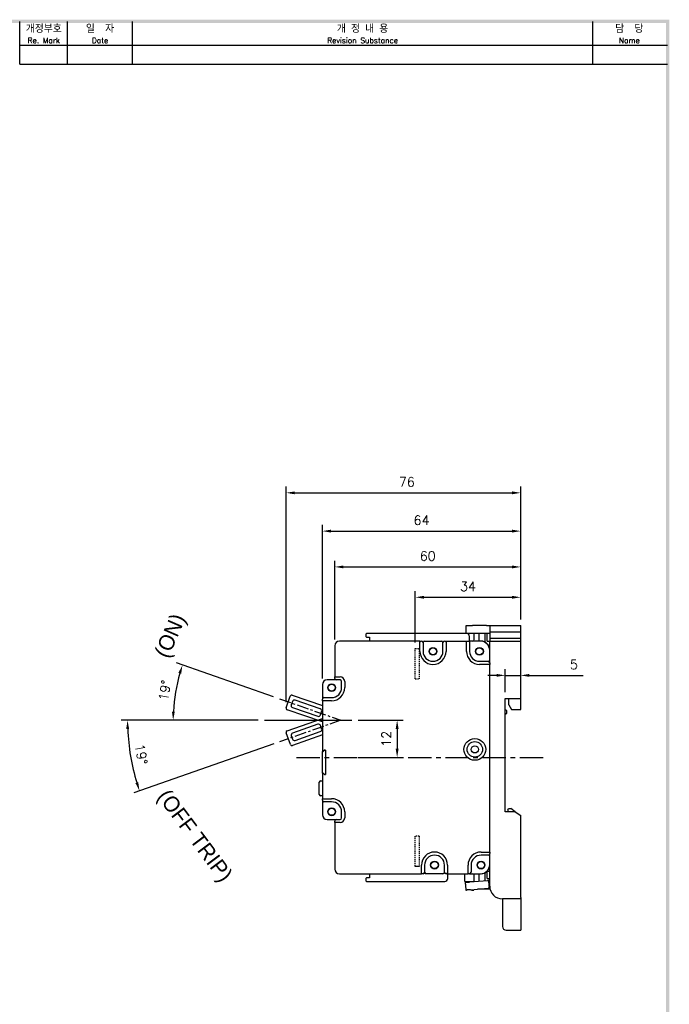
# Model space of a CAD drawing. Extents: x 2148 to 5325, y -907 to 1565.
# Tile 6 of 6: x 5112 to 5321, y 1243 to 1561. Entities that reach past the tile are written whole.
import ezdxf

# ---------------------------------------------------------------- set-up
doc = ezdxf.new("R2010")
doc.units = 0
doc.header["$LTSCALE"] = 3
doc.header["$MEASUREMENT"] = 0
doc.linetypes.add('CENTER', pattern=[2, 1.25, -0.25, 0.25, -0.25])
doc.linetypes.add('HID', pattern=[3.5, 1.25, -1, 1.25])
doc.layers.get('0').update_dxf_attribs({"linetype": 'CONTINUOUS'})
doc.layers.get('Defpoints').update_dxf_attribs({"linetype": 'CONTINUOUS'})
for name, color, linetype in [('5', 3, 'CONTINUOUS'), ('cen', 1, 'CENTER'), ('di', 3, 'CONTINUOUS'), ('DIM', 3, 'CONTINUOUS'), ('dimtaxt', 3, 'CONTINUOUS'), ('dwg', 7, 'CONTINUOUS'), ('Hid', 5, 'HID'), ('text', 3, 'CONTINUOUS')]:
    doc.layers.add(name, color=color, linetype=linetype)
doc.styles.add('K', font='romank.shx', dxfattribs={"bigfont": 'ciwhhs.shx'})
doc.styles.add('KIM', font='ROMANS.shx', dxfattribs={"height": 5, "bigfont": 'GSG1.shx'})
doc.styles.get("Standard").update_dxf_attribs({"font": 'romans.shx', "height": 3, "bigfont": 'ghs.shx'})
doc.dimstyles.get("Standard").update_dxf_attribs({"dimtxt": 0.18, "dimasz": 0.18, "dimexe": 0.18, "dimexo": 0.0625, "dimgap": 0.09, "dimtad": 0, "dimtih": 1, "dimtoh": 1, "dimdec": 4, "dimzin": 0, "dimdsep": 46, "dimtxsty": 'Standard', "dimcen": 0.09, "dimadec": 0, "dimazin": 0, "dimtfac": 1, "dimtdec": 4, "dimtofl": 0, "dimtmove": 0, "dimatfit": 3, "dimfxl": 0, "dimtolj": 1, "dimtzin": 0, "dimarcsym": 0})
doc.dimstyles.new('STANDARD$0', dxfattribs={"dimtxt": 5, "dimasz": 5, "dimexe": 1, "dimexo": 2, "dimgap": 2, "dimtad": 1, "dimdec": 4, "dimzin": 12, "dimdsep": 46, "dimtxsty": 'KIM', "dimcen": -1, "dimdle": 0.1, "dimadec": 0, "dimazin": 0, "dimtfac": 1, "dimtdec": 4, "dimtmove": 0, "dimatfit": 3, "dimfxl": 0, "dimtolj": 1, "dimtzin": 0, "dimarcsym": 0})

# ---------------------------------------------------------------- blocks, each defined once
blk = doc.blocks.new('*D55')
at = {"layer": 'Defpoints', "color": 0}
for p in [(5162.58, 1346.88), (5195.55, 1341.79), (5190.71, 1334.89), (5215.38, 1334.89), (5218.95, 1334.89)]:
    blk.add_point(p, dxfattribs=at)
at = {"layer": 'DIM'}
for p, q in [((5193.66, 1342.45), (5162.35, 1353.34)), ((5188.71, 1334.89), (5159.23, 1334.89))]:
    blk.add_line(p, q, dxfattribs=at)
blk.add_arc((5215.38, 1334.89), 54.15, 163.7751, 177.037, dxfattribs=at)
for points in [[(5162.95, 1350.16), (5163.84, 1349.88), (5164.24, 1352.69)], [(5161.77, 1337.68), (5160.84, 1337.7), (5161.23, 1334.89)]]:
    blk.add_solid(points, dxfattribs=at)
at = {"layer": 'DIM', "insert": (5158.54, 1344.5), "char_height": 3, "attachment_point": 5, "rotation": 80.4061}
blk.add_mtext('\\A1;19%%D', dxfattribs=at)
blk = doc.blocks.new('*D56')
at = {"layer": 'Defpoints', "color": 0}
for p in [(5273.38, 1374.53), (5273.38, 1365.39), (5239.38, 1357.96)]:
    blk.add_point(p, dxfattribs=at)
at = {"layer": 'DIM'}
for p, q in [((5239.38, 1359.96), (5239.38, 1376.53)), ((5242.18, 1374.53), (5270.58, 1374.53)), ((5273.38, 1367.39), (5273.38, 1376.53))]:
    blk.add_line(p, q, dxfattribs=at)
for points in [[(5242.18, 1374.99), (5242.18, 1374.06), (5239.38, 1374.53)], [(5270.58, 1374.99), (5270.58, 1374.06), (5273.38, 1374.53)]]:
    blk.add_solid(points, dxfattribs=at)
at = {"layer": 'DIM', "insert": (5256.38, 1378.03), "char_height": 3, "attachment_point": 5}
blk.add_mtext('\\A1;34', dxfattribs=at)
blk = doc.blocks.new('*D57')
at = {"layer": 'Defpoints', "color": 0}
for p in [(5273.38, 1384.31), (5273.38, 1365.39), (5213.38, 1358.89)]:
    blk.add_point(p, dxfattribs=at)
at = {"layer": 'DIM'}
for p, q in [((5213.38, 1360.89), (5213.38, 1386.31)), ((5216.18, 1384.31), (5270.58, 1384.31)), ((5273.38, 1367.39), (5273.38, 1386.31))]:
    blk.add_line(p, q, dxfattribs=at)
for points in [[(5216.18, 1384.78), (5216.18, 1383.85), (5213.38, 1384.31)], [(5270.58, 1384.78), (5270.58, 1383.85), (5273.38, 1384.31)]]:
    blk.add_solid(points, dxfattribs=at)
at = {"layer": 'DIM', "insert": (5243.38, 1387.81), "char_height": 3, "attachment_point": 5}
blk.add_mtext('\\A1;60', dxfattribs=at)
blk = doc.blocks.new('*D58')
at = {"layer": 'Defpoints', "color": 0}
for p in [(5273.38, 1395.86), (5273.38, 1365.39), (5209.38, 1346.39)]:
    blk.add_point(p, dxfattribs=at)
at = {"layer": 'DIM'}
for p, q in [((5209.38, 1348.39), (5209.38, 1397.86)), ((5273.38, 1367.39), (5273.38, 1397.86)), ((5212.18, 1395.86), (5270.58, 1395.86))]:
    blk.add_line(p, q, dxfattribs=at)
for points in [[(5212.18, 1396.32), (5212.18, 1395.39), (5209.38, 1395.86)], [(5270.58, 1396.32), (5270.58, 1395.39), (5273.38, 1395.86)]]:
    blk.add_solid(points, dxfattribs=at)
at = {"layer": 'DIM', "insert": (5241.38, 1399.36), "char_height": 3, "attachment_point": 5}
blk.add_mtext('\\A1;64', dxfattribs=at)
blk = doc.blocks.new('*D59')
at = {"layer": 'Defpoints', "color": 0}
for p in [(5190.71, 1334.89), (5215.38, 1334.89), (5218.95, 1334.89), (5146.95, 1327.16), (5195.57, 1327.94)]:
    blk.add_point(p, dxfattribs=at)
at = {"layer": 'DIM'}
for p, q in [((5188.71, 1334.89), (5144.51, 1334.89)), ((5193.68, 1327.28), (5148.5, 1311.44))]:
    blk.add_line(p, q, dxfattribs=at)
blk.add_arc((5215.38, 1334.89), 68.87, 182.3295, 196.9871, dxfattribs=at)
for points in [[(5146.1, 1332.08), (5147.03, 1332.1), (5146.51, 1334.89)], [(5149.96, 1314.91), (5149.07, 1314.62), (5150.39, 1312.11)]]:
    blk.add_solid(points, dxfattribs=at)
at = {"layer": 'DIM', "insert": (5150.94, 1323.92), "char_height": 3, "attachment_point": 5, "rotation": 279.6583}
blk.add_mtext('\\A1;19%%D', dxfattribs=at)
blk = doc.blocks.new('*D60')
at = {"layer": 'Defpoints', "color": 0}
for p in [(5218.95, 1334.89), (5218.95, 1322.89), (5233.51, 1322.89)]:
    blk.add_point(p, dxfattribs=at)
at = {"layer": 'DIM'}
for p, q in [((5220.95, 1334.89), (5235.51, 1334.89)), ((5233.51, 1332.09), (5233.51, 1325.69)), ((5220.95, 1322.89), (5235.51, 1322.89))]:
    blk.add_line(p, q, dxfattribs=at)
for points in [[(5233.05, 1332.09), (5233.98, 1332.09), (5233.51, 1334.89)], [(5233.05, 1325.69), (5233.98, 1325.69), (5233.51, 1322.89)]]:
    blk.add_solid(points, dxfattribs=at)
at = {"layer": 'DIM', "insert": (5230.01, 1328.89), "char_height": 3, "attachment_point": 5, "rotation": 90}
blk.add_mtext('\\A1;12', dxfattribs=at)
blk = doc.blocks.new('*D66')
at = {"layer": 'Defpoints', "color": 0}
for p in [(5273.38, 1349.35), (5268.38, 1341.89), (5273.38, 1341.89)]:
    blk.add_point(p, dxfattribs=at)
at = {"layer": 'DIM'}
for p, q in [((5265.58, 1349.35), (5262.78, 1349.35)), ((5268.38, 1343.89), (5268.38, 1351.35)), ((5268.38, 1349.35), (5273.38, 1349.35)), ((5273.38, 1343.89), (5273.38, 1351.35)), ((5276.18, 1349.35), (5293.55, 1349.35))]:
    blk.add_line(p, q, dxfattribs=at)
for points in [[(5265.58, 1349.82), (5265.58, 1348.88), (5268.38, 1349.35)], [(5276.18, 1349.82), (5276.18, 1348.88), (5273.38, 1349.35)]]:
    blk.add_solid(points, dxfattribs=at)
at = {"layer": 'DIM', "insert": (5290.55, 1352.85), "char_height": 3, "attachment_point": 5}
blk.add_mtext('\\A1;5', dxfattribs=at)
blk = doc.blocks.new('*D71')
at = {"layer": 'Defpoints', "color": 0}
for p in [(5273.38, 1408.2), (5273.38, 1365.39), (5197.7, 1338.75)]:
    blk.add_point(p, dxfattribs=at)
at = {"layer": 'DIM'}
for p, q in [((5197.7, 1340.75), (5197.7, 1410.2)), ((5273.38, 1367.39), (5273.38, 1410.2)), ((5200.5, 1408.2), (5270.58, 1408.2))]:
    blk.add_line(p, q, dxfattribs=at)
for points in [[(5200.5, 1408.66), (5200.5, 1407.73), (5197.7, 1408.2)], [(5270.58, 1408.66), (5270.58, 1407.73), (5273.38, 1408.2)]]:
    blk.add_solid(points, dxfattribs=at)
at = {"layer": 'DIM', "insert": (5236.65, 1411.7), "char_height": 3, "attachment_point": 5}
blk.add_mtext('\\A1;76', dxfattribs=at)

msp = doc.modelspace()

# ---------------------------------------------------------------- linework, layer by layer
for p, q in [((5255.784, 1362.888), (5255.784, 1365.388)), ((5255.784, 1365.388), (5257.784, 1365.388)), ((5262.384, 1365.388), (5257.784, 1365.388)), ((5262.384, 1365.388), (5263.384, 1365.388)), ((5263.384, 1365.388), (5263.384, 1363.388)), ((5263.384, 1365.388), (5273.384, 1365.388)), ((5273.384, 1363.388), (5273.384, 1365.388)), ((5223.584, 1362.888), (5223.384, 1362.688)), ((5223.384, 1362.688), (5223.384, 1361.888)), ((5223.384, 1361.888), (5223.584, 1361.688)), ((5255.884, 1362.888), (5223.584, 1362.888)), ((5257.784, 1362.888), (5255.884, 1362.888)), ((5256.884, 1360.388), (5256.884, 1361.888)), ((5262.419, 1362.888), (5257.784, 1362.888)), ((5258.384, 1360.888), (5258.384, 1362.888)), ((5259.884, 1362.888), (5259.884, 1360.888)), ((5261.884, 1360.068), (5261.884, 1362.888)), ((5262.584, 1362.424), (5262.584, 1362.888)), ((5262.584, 1361.924), (5262.584, 1362.424)), ((5262.584, 1361.048), (5262.584, 1361.924)), ((5263.384, 1363.388), (5273.384, 1363.388)), ((5263.384, 1363.388), (5263.384, 1363.322)), ((5263.384, 1363.322), (5263.384, 1362.888)), ((5263.384, 1362.888), (5263.384, 1361.388)), ((5273.384, 1361.388), (5273.384, 1363.388)), ((5213.384, 1358.888), (5213.384, 1348.888)), ((5240.884, 1360.388), (5214.884, 1360.388)), ((5223.584, 1361.688), (5224.584, 1361.688)), ((5224.584, 1361.688), (5224.584, 1360.388)), ((5240.884, 1357.088), (5240.884, 1360.388)), ((5240.884, 1360.388), (5241.384, 1360.388)), ((5241.884, 1359.888), (5241.884, 1357.088)), ((5242.384, 1360.388), (5247.784, 1360.388)), ((5248.284, 1357.088), (5248.284, 1359.888)), ((5248.784, 1360.388), (5249.284, 1360.388)), ((5249.284, 1360.388), (5249.284, 1357.088)), ((5249.284, 1360.388), (5255.884, 1360.388)), ((5255.884, 1357.088), (5255.884, 1360.388)), ((5255.884, 1360.388), (5256.884, 1360.388)), ((5256.884, 1360.388), (5256.884, 1357.088)), ((5260.384, 1360.388), (5256.884, 1360.388)), ((5259.884, 1360.888), (5259.884, 1360.388)), ((5262.584, 1360.638), (5262.584, 1361.048)), ((5262.584, 1360.438), (5262.584, 1360.638)), ((5262.584, 1360.398), (5262.584, 1360.438)), ((5263.384, 1361.388), (5273.384, 1361.388)), ((5263.384, 1361.388), (5263.384, 1360.388)), ((5263.384, 1353.388), (5263.384, 1360.388)), ((5263.384, 1360.388), (5263.884, 1360.388)), ((5263.884, 1360.388), (5273.384, 1360.388)), ((5273.384, 1360.388), (5273.384, 1361.388)), ((5273.384, 1341.888), (5273.384, 1360.388)), ((5260.084, 1353.888), (5262.884, 1353.888)), ((5263.384, 1352.888), (5260.084, 1352.888)), ((5263.384, 1353.388), (5263.384, 1352.888)), ((5263.384, 1292.388), (5263.384, 1352.888)), ((5209.384, 1346.388), (5209.384, 1341.688)), ((5213.384, 1347.888), (5210.884, 1347.888)), ((5213.384, 1348.888), (5215.084, 1348.888)), ((5213.384, 1348.388), (5213.384, 1348.888)), ((5213.384, 1348.388), (5213.384, 1347.888)), ((5215.084, 1347.888), (5213.884, 1347.888)), ((5215.584, 1345.388), (5215.584, 1347.388)), ((5216.584, 1347.388), (5216.584, 1345.388)), ((5197.727, 1338.915), (5199.042, 1342.693)), ((5199.678, 1343.001), (5209.384, 1339.623)), ((5199.699, 1340.929), (5199.337, 1339.891)), ((5208.712, 1338.534), (5200.59, 1341.36)), ((5209.384, 1341.188), (5209.384, 1341.688)), ((5212.384, 1341.188), (5209.384, 1341.188)), ((5209.384, 1341.188), (5209.384, 1324.888)), ((5209.884, 1342.188), (5212.384, 1342.188)), ((5268.384, 1341.888), (5273.384, 1341.888)), ((5268.384, 1305.388), (5268.384, 1341.888)), ((5269.584, 1339.888), (5269.584, 1341.888)), ((5269.584, 1339.888), (5270.382, 1338.388)), ((5273.384, 1338.388), (5273.384, 1341.888)), ((5209.384, 1334.329), (5198.035, 1338.279)), ((5199.768, 1338.999), (5207.89, 1336.173)), ((5208.781, 1336.604), (5209.143, 1337.643)), ((5268.884, 1337.988), (5268.384, 1338.288)), ((5268.384, 1336.888), (5268.884, 1337.188)), ((5268.884, 1337.188), (5268.884, 1337.988)), ((5270.382, 1338.388), (5273.384, 1338.388)), ((5198.043, 1331.459), (5209.384, 1335.434)), ((5207.893, 1333.587), (5199.777, 1330.742)), ((5199.059, 1327.047), (5197.736, 1330.822)), ((5209.384, 1330.136), (5199.697, 1326.74)), ((5200.604, 1328.383), (5208.72, 1331.228)), ((5209.149, 1332.12), (5208.785, 1333.158)), ((5199.348, 1329.85), (5199.712, 1328.812)), ((5209.684, 1324.888), (5209.384, 1324.888)), ((5209.384, 1324.888), (5209.384, 1324.838)), ((5209.384, 1324.838), (5209.684, 1324.838)), ((5209.384, 1317.838), (5209.384, 1324.838)), ((5210.084, 1325.288), (5209.684, 1324.888)), ((5209.684, 1324.838), (5210.084, 1325.238)), ((5210.384, 1325.288), (5210.084, 1325.288)), ((5210.084, 1325.238), (5210.384, 1325.238)), ((5210.384, 1325.288), (5210.384, 1325.238)), ((5210.384, 1325.238), (5210.384, 1317.438)), ((5209.684, 1317.838), (5209.384, 1317.838)), ((5209.384, 1317.838), (5209.384, 1317.788)), ((5209.384, 1317.788), (5209.684, 1317.788)), ((5209.384, 1317.788), (5209.384, 1309.588)), ((5210.084, 1317.438), (5209.684, 1317.838)), ((5209.684, 1317.788), (5210.084, 1317.388)), ((5210.384, 1317.438), (5210.084, 1317.438)), ((5210.084, 1317.388), (5210.384, 1317.388)), ((5210.384, 1317.438), (5210.384, 1317.388)), ((5208.384, 1310.988), (5208.384, 1314.888)), ((5208.884, 1315.388), (5209.384, 1315.388)), ((5209.384, 1310.488), (5208.884, 1310.488)), ((5209.384, 1309.088), (5209.384, 1309.588)), ((5209.384, 1309.588), (5212.384, 1309.588)), ((5209.384, 1309.088), (5209.384, 1304.388)), ((5212.384, 1308.588), (5209.884, 1308.588)), ((5215.584, 1303.388), (5215.584, 1305.388)), ((5216.584, 1305.388), (5216.584, 1303.388)), ((5271.648, 1305.388), (5268.384, 1305.388)), ((5269.284, 1305.988), (5269.43, 1306.388)), ((5269.284, 1305.988), (5269.284, 1305.388)), ((5269.43, 1306.388), (5270.219, 1306.388)), ((5271.648, 1305.388), (5270.219, 1306.388)), ((5271.648, 1305.388), (5273.384, 1304.172)), ((5210.884, 1302.888), (5213.384, 1302.888)), ((5213.384, 1302.888), (5213.384, 1302.388)), ((5213.384, 1301.888), (5213.384, 1302.388)), ((5215.084, 1301.888), (5213.384, 1301.888)), ((5213.384, 1301.888), (5213.384, 1286.888)), ((5213.884, 1302.888), (5215.084, 1302.888)), ((5273.384, 1277.788), (5273.384, 1304.172)), ((5260.584, 1292.388), (5263.384, 1292.388)), ((5263.384, 1292.388), (5263.384, 1291.888)), ((5262.884, 1291.388), (5260.584, 1291.388)), ((5263.384, 1281.388), (5263.384, 1291.888)), ((5241.384, 1285.388), (5241.384, 1288.188)), ((5242.384, 1288.188), (5242.384, 1285.888)), ((5248.784, 1285.888), (5248.784, 1288.188)), ((5249.784, 1288.188), (5249.784, 1285.388)), ((5256.384, 1285.388), (5256.384, 1288.188)), ((5257.384, 1288.188), (5257.384, 1285.888)), ((5261.884, 1283.192), (5261.884, 1285.708)), ((5262.584, 1283.888), (5262.584, 1286.188)), ((5262.584, 1286.188), (5263.384, 1286.188)), ((5214.884, 1285.388), (5241.384, 1285.388)), ((5223.584, 1284.088), (5223.384, 1283.888)), ((5223.384, 1283.888), (5223.384, 1283.088)), ((5223.384, 1283.088), (5223.584, 1282.888)), ((5224.584, 1284.088), (5223.584, 1284.088)), ((5223.584, 1282.888), (5248.884, 1282.888)), ((5224.584, 1285.388), (5224.584, 1284.088)), ((5241.884, 1285.388), (5241.384, 1285.388)), ((5248.284, 1285.388), (5242.884, 1285.388)), ((5249.784, 1285.388), (5249.284, 1285.388)), ((5249.784, 1285.388), (5256.384, 1285.388)), ((5249.884, 1283.888), (5249.884, 1285.388)), ((5255.384, 1282.888), (5255.384, 1285.388)), ((5256.884, 1285.388), (5256.384, 1285.388)), ((5256.884, 1285.388), (5260.384, 1285.388)), ((5256.961, 1282.748), (5262.624, 1283.259)), ((5258.384, 1282.877), (5258.384, 1284.888)), ((5259.884, 1285.388), (5259.884, 1284.888)), ((5259.884, 1284.888), (5259.884, 1283.012)), ((5262.584, 1283.888), (5263.384, 1283.888)), ((5262.99, 1283.292), (5263.067, 1283.299)), ((5263.077, 1283.3), (5263.244, 1283.315)), ((5263.244, 1283.315), (5263.384, 1283.328)), ((5263.384, 1281.76), (5263.244, 1283.315)), ((5257.185, 1280.258), (5262.849, 1280.769)), ((5257.511, 1280.087), (5257.493, 1280.286)), ((5257.511, 1280.087), (5258.308, 1280.159)), ((5258.308, 1280.159), (5258.29, 1280.358)), ((5263.384, 1280.388), (5259.884, 1280.388)), ((5263.215, 1280.802), (5263.292, 1280.809)), ((5263.384, 1281.187), (5263.384, 1280.888)), ((5263.384, 1280.888), (5263.384, 1280.388)), ((5273.384, 1277.288), (5267.484, 1277.288)), ((5267.484, 1277.288), (5267.484, 1268.388)), ((5273.384, 1277.788), (5273.384, 1277.288)), ((5273.384, 1277.288), (5273.384, 1267.188)), ((5268.684, 1267.188), (5273.384, 1267.188))]:
    msp.add_line(p, q)
at = {"flags": 128}
for points in [[(5240.884, 1360.388), (5240.888, 1360.385), (5240.897, 1360.376), (5240.911, 1360.362), (5240.931, 1360.342), (5240.956, 1360.317), (5240.984, 1360.288), (5241.016, 1360.257), (5241.05, 1360.223), (5241.084, 1360.188)], [(5249.084, 1360.188), (5249.124, 1360.227), (5249.161, 1360.265), (5249.196, 1360.299), (5249.226, 1360.33), (5249.251, 1360.355), (5249.269, 1360.373), (5249.281, 1360.385), (5249.284, 1360.388)], [(5255.884, 1360.388), (5255.888, 1360.385), (5255.897, 1360.376), (5255.911, 1360.362), (5255.931, 1360.342), (5255.956, 1360.317), (5255.984, 1360.288), (5256.016, 1360.257), (5256.05, 1360.223), (5256.084, 1360.188)], [(5256.884, 1360.388), (5256.881, 1360.385), (5256.869, 1360.373), (5256.851, 1360.355), (5256.826, 1360.33), (5256.796, 1360.299), (5256.761, 1360.265), (5256.724, 1360.227), (5256.684, 1360.188)], [(5263.184, 1353.088), (5263.224, 1353.049), (5263.261, 1353.012), (5263.296, 1352.977), (5263.326, 1352.947), (5263.351, 1352.922), (5263.369, 1352.904), (5263.381, 1352.892), (5263.384, 1352.888)], [(5213.584, 1348.688), (5213.545, 1348.727), (5213.508, 1348.765), (5213.473, 1348.799), (5213.443, 1348.83), (5213.418, 1348.855), (5213.4, 1348.873), (5213.388, 1348.885), (5213.384, 1348.888)], [(5209.584, 1341.388), (5209.545, 1341.349), (5209.508, 1341.312), (5209.473, 1341.277), (5209.443, 1341.247), (5209.418, 1341.222), (5209.4, 1341.204), (5209.388, 1341.192), (5209.384, 1341.188)], [(5209.584, 1309.388), (5209.545, 1309.427), (5209.508, 1309.465), (5209.473, 1309.499), (5209.443, 1309.53), (5209.418, 1309.555), (5209.4, 1309.573), (5209.388, 1309.585), (5209.384, 1309.588)], [(5213.584, 1302.088), (5213.545, 1302.049), (5213.508, 1302.012), (5213.473, 1301.977), (5213.443, 1301.947), (5213.418, 1301.922), (5213.4, 1301.904), (5213.388, 1301.892), (5213.384, 1301.888)], [(5263.384, 1292.388), (5263.381, 1292.385), (5263.369, 1292.373), (5263.351, 1292.355), (5263.326, 1292.33), (5263.296, 1292.299), (5263.261, 1292.265), (5263.224, 1292.227), (5263.184, 1292.188)], [(5241.584, 1285.588), (5241.545, 1285.549), (5241.508, 1285.512), (5241.473, 1285.477), (5241.443, 1285.447), (5241.418, 1285.422), (5241.4, 1285.404), (5241.388, 1285.392), (5241.384, 1285.388)], [(5249.784, 1285.388), (5249.781, 1285.392), (5249.769, 1285.404), (5249.751, 1285.422), (5249.726, 1285.447), (5249.696, 1285.477), (5249.661, 1285.512), (5249.624, 1285.549), (5249.584, 1285.588)], [(5256.584, 1285.588), (5256.545, 1285.549), (5256.508, 1285.512), (5256.473, 1285.477), (5256.443, 1285.447), (5256.418, 1285.422), (5256.4, 1285.404), (5256.388, 1285.392), (5256.384, 1285.388)], [(5255.476, 1282.614), (5255.501, 1282.617), (5255.575, 1282.623), (5255.699, 1282.634), (5255.873, 1282.65)], [(5255.873, 1282.65), (5255.923, 1282.655), (5256.002, 1282.662), (5256.108, 1282.671), (5256.24, 1282.683), (5256.395, 1282.697), (5256.569, 1282.713), (5256.759, 1282.73), (5256.961, 1282.748)], [(5262.624, 1283.259), (5262.682, 1283.264), (5262.74, 1283.27), (5262.797, 1283.275), (5262.851, 1283.28), (5262.898, 1283.284), (5262.938, 1283.288), (5262.969, 1283.29), (5262.99, 1283.292)], [(5263.067, 1283.299), (5263.077, 1283.3), (5263.077, 1283.3)], [(5255.7, 1280.124), (5255.725, 1280.127), (5255.8, 1280.133), (5255.924, 1280.145), (5256.098, 1280.16)], [(5257.185, 1280.258), (5256.983, 1280.24), (5256.793, 1280.223), (5256.619, 1280.207), (5256.465, 1280.193), (5256.333, 1280.181), (5256.226, 1280.172), (5256.148, 1280.165), (5256.098, 1280.16)], [(5259.884, 1280.388), (5259.592, 1280.417), (5259.425, 1280.46)], [(5263.215, 1280.802), (5263.194, 1280.8), (5263.163, 1280.798), (5263.123, 1280.794), (5263.075, 1280.79), (5263.022, 1280.785), (5262.965, 1280.78), (5262.906, 1280.775), (5262.849, 1280.769)], [(5263.302, 1280.81), (5263.301, 1280.81), (5263.292, 1280.809)]]:
    msp.add_lwpolyline(points, dxfattribs=at)
for centre, radius in [((5245.084, 1357.088), 1.265), ((5245.084, 1357.088), 1.15), ((5260.084, 1357.088), 1.265), ((5260.084, 1357.088), 1.15), ((5212.384, 1345.388), 1.265), ((5212.384, 1345.388), 1.15), ((5258.584, 1325.488), 3.5), ((5258.584, 1325.488), 2.5), ((5258.584, 1325.488), 1.15), ((5212.384, 1305.388), 1.265), ((5212.384, 1305.388), 1.15), ((5245.584, 1288.188), 1.265), ((5245.584, 1288.188), 1.15), ((5260.584, 1288.188), 1.265), ((5260.584, 1288.188), 1.15)]:
    msp.add_circle(centre, radius)
for centre, radius, start, end in [((5255.884, 1361.888), 1, 0, 90), ((5214.884, 1358.888), 1.5, 90, 180), ((5241.384, 1359.888), 0.5, 0, 90), ((5242.384, 1359.888), 0.5, 90, 180), ((5247.784, 1359.888), 0.5, 0, 90), ((5248.784, 1359.888), 0.5, 90, 180), ((5257.884, 1360.888), 0.5, 270, 0), ((5260.384, 1357.388), 3, 0, 90), ((5260.584, 1357.588), 2.8, 0, 90), ((5245.084, 1357.088), 4.2, 180, 0), ((5245.084, 1357.088), 3.2, 180, 0), ((5260.084, 1357.088), 4.2, 180, 270), ((5260.084, 1357.088), 3.2, 180, 270), ((5262.884, 1353.388), 0.5, 0, 90), ((5210.884, 1346.388), 1.5, 90, 180), ((5213.884, 1348.388), 0.5, 180, 270), ((5215.084, 1347.388), 1.5, 0, 90), ((5215.084, 1347.388), 0.5, 0, 90), ((5199.514, 1342.529), 0.5, 70.81211, 160.81211), ((5212.384, 1345.388), 4.2, 270, 0), ((5212.384, 1345.388), 3.2, 270, 0), ((5199.998, 1339.66), 0.7, 160.81211, 250.81211), ((5200.36, 1340.699), 0.7, 70.81211, 160.81211), ((5209.884, 1341.688), 0.5, 90, 180), ((5198.199, 1338.751), 0.5, 160.81211, 250.81211), ((5208.12, 1336.834), 0.7, 250.81211, 340.81211), ((5208.482, 1337.873), 0.7, 340.81211, 70.81211), ((5208.125, 1332.927), 0.7, 19.31661, 109.31661), ((5198.208, 1330.987), 0.5, 109.31661, 199.31661), ((5200.009, 1330.082), 0.7, 109.31661, 199.31661), ((5208.489, 1331.888), 0.7, 289.31661, 19.31661), ((5199.531, 1327.212), 0.5, 199.31661, 289.31661), ((5200.373, 1329.044), 0.7, 199.31661, 289.31661), ((5208.884, 1314.888), 0.5, 90, 180), ((5208.884, 1310.988), 0.5, 180, 270), ((5209.884, 1309.088), 0.5, 180, 270), ((5212.384, 1305.388), 4.2, 0, 90), ((5212.384, 1305.388), 3.2, 0, 90), ((5210.884, 1304.388), 1.5, 180, 270), ((5213.884, 1302.388), 0.5, 90, 180), ((5215.084, 1303.388), 1.5, 270, 0), ((5215.084, 1303.388), 0.5, 270, 0), ((5245.584, 1288.188), 4.2, 0, 180), ((5260.584, 1288.188), 4.2, 90, 180), ((5245.584, 1288.188), 3.2, 0, 180), ((5260.584, 1288.188), 3.2, 90, 180), ((5262.884, 1291.888), 0.5, 270, 0), ((5214.884, 1286.888), 1.5, 180, 270), ((5241.884, 1285.888), 0.5, 270, 360), ((5242.884, 1285.888), 0.5, 180, 270), ((5248.284, 1285.888), 0.5, 270, 0), ((5249.284, 1285.888), 0.5, 180, 270), ((5256.884, 1285.888), 0.5, 270, 0), ((5260.384, 1288.388), 3, 270, 0), ((5260.584, 1288.188), 2.8, 270, 0), ((5248.884, 1283.888), 1, 270, 0), ((5257.884, 1284.888), 0.5, 0, 90), ((5263.152, 1280.998), 0.3, 37.60415, 68.92862), ((5267.484, 1281.388), 4.1, 180, 270), ((5268.684, 1268.388), 1.2, 180, 270)]:
    msp.add_arc(centre, radius, start, end)
msp.add_open_spline([(5263.384, 1362.888), (5263.336, 1362.888), (5263.238, 1362.888), (5262.972, 1362.888), (5262.687, 1362.888), (5262.496, 1362.888), (5262.419, 1362.888)], degree=3, knots=[0, 0, 0, 0, 0.2705008, 0.5407662, 0.8162628, 1, 1, 1, 1])
for points in [[(5262.584, 1360.398), (5263.384, 1360.398)], [(5255.384, 1282.888), (5258.384, 1282.888)], [(5255.476, 1282.614), (5255.7, 1280.124)], [(5263.302, 1280.81), (5263.077, 1283.3)]]:
    msp.add_open_spline(points, degree=1)
at = {"layer": '5'}
msp.add_line((5190.707, 1334.888), (5218.947, 1334.888), dxfattribs=at)
at = {"layer": 'cen'}
for p, q in [((5195.551, 1341.79), (5215.384, 1334.888)), ((5215.384, 1334.888), (5195.567, 1327.942))]:
    msp.add_line(p, q, dxfattribs=at)
at = {"layer": 'cen', "ltscale": 2}
msp.add_line((5201.09, 1322.888), (5280.858, 1322.888), dxfattribs=at)
at = {"layer": 'dimtaxt'}
for p, q in [((5127.194, 1546.428), (5127.194, 1560.178)), ((5148.094, 1546.428), (5148.094, 1560.178)), ((5296.643, 1546.428), (5296.643, 1560.178)), ((5111.794, 1552.478), (5320.794, 1552.478)), ((5111.794, 1546.428), (5320.794, 1546.428))]:
    msp.add_line(p, q, dxfattribs=at)
at = {"layer": 'dwg'}
for points in [[(4423.744, 1560.728), (4424.844, 1559.628), (5321.344, 1560.728), (5320.244, 1559.628)], [(5321.344, 1560.728), (5320.244, 1559.628), (5321.344, 929.328), (5320.244, 930.428)]]:
    msp.add_trace(points, dxfattribs=at)
at = {"layer": 'Hid', "ltscale": 0.1}
for p, q in [((5239.384, 1357.988), (5240.584, 1357.988)), ((5239.384, 1348.288), (5239.384, 1357.988)), ((5240.584, 1357.988), (5240.584, 1348.288)), ((5239.384, 1348.288), (5240.584, 1348.288)), ((5239.384, 1287.788), (5239.384, 1297.488)), ((5240.584, 1297.488), (5239.384, 1297.488)), ((5240.584, 1297.488), (5240.584, 1287.788))]:
    msp.add_line(p, q, dxfattribs=at)
at = {"layer": 'Hid'}
msp.add_line((5240.584, 1287.788), (5239.384, 1287.788), dxfattribs=at)
at = {"layer": 'text'}
msp.add_line((5111.794, 1546.428), (5111.794, 1560.178), dxfattribs=at)

# ---------------------------------------------------------------- texts
at = {"layer": 'di', "attachment_point": 5}
for s, insert, char_height, width in [('개정부호\\P{\\H0.72727x;Re. Mark}', (5119.494, 1556.053), 2.42, 15.4), ('{\\H1.1x;일  자}\\P{\\H0.8x;Date}', (5137.644, 1556.053), 2.2, 20.9), ('{\\H1.1x;개 정 내 용\\P\\H0.72727x;Revision Substance}', (5222.368, 1556.053), 2.2, 148.54914), ('담  당\\P{\\H0.72727x;Name}', (5308.443, 1556.053), 2.42, 23.60086)]:
    msp.add_mtext(s, dxfattribs=dict(at, insert=insert, char_height=char_height, width=width))
at = {"layer": 'DIM', "char_height": 5, "attachment_point": 1, "style": 'K'}
for s, insert, width, rotation in [('(ON)', (5154.997, 1356.532), 26.17076, 66.4768), ('(OFF TRIP)', (5159.89, 1313.22), 43.52846, 306.80062)]:
    msp.add_mtext(s, dxfattribs=dict(at, insert=insert, width=width, rotation=rotation))

# ---------------------------------------------------------------- dimensions: what is measured, and where the dimension line sits
at = {"layer": 'DIM'}
dim = msp.add_linear_dim(base=(5273.384, 1408.196), p1=(5197.699, 1338.751), p2=(5273.384, 1365.388), text='76', dimstyle='STANDARD$0', override={"dimtxt": 3, "dimasz": 2.8, "dimexe": 2, "dimdec": 2, "dimzin": 8, "dimtxsty": 'Standard', "dimcen": 0, "dimclrd": 256, "dimclre": 256, "dimclrt": 256, "dimadec": 2, "dimazin": 2, "dimtfac": 0.6, "dimtdec": 2, "dimtzin": 8, "dimlwd": 65535, "dimlwe": 65535, "dimarcsym": 1}, dxfattribs=at)
dim.commit()
dim.dimension.update_dxf_attribs({"geometry": '*D71', "text_midpoint": (5236.655, 1408.196), "dimtype": 160})
for base, p1, p2, picture, middle in [((5273.384, 1395.858), (5209.384, 1346.388), (5273.384, 1365.388), '*D58', (5241.384, 1395.858)), ((5273.384, 1384.315), (5213.384, 1358.888), (5273.384, 1365.388), '*D57', (5243.384, 1384.315)), ((5273.384, 1374.527), (5239.384, 1357.957), (5273.384, 1365.388), '*D56', (5256.384, 1374.527)), ((5273.384, 1349.348), (5268.384, 1341.888), (5273.384, 1341.888), '*D66', (5290.551, 1349.348))]:
    dim = msp.add_linear_dim(base=base, p1=p1, p2=p2, dimstyle='STANDARD$0', override={"dimtxt": 3, "dimasz": 2.8, "dimexe": 2, "dimdec": 2, "dimzin": 8, "dimtxsty": 'Standard', "dimcen": 0, "dimclrd": 256, "dimclre": 256, "dimclrt": 256, "dimadec": 2, "dimazin": 2, "dimtfac": 0.6, "dimtdec": 2, "dimtzin": 8, "dimlwd": 65535, "dimlwe": 65535, "dimarcsym": 1}, dxfattribs=at)
    dim.commit()
    dim.dimension.update_dxf_attribs({"geometry": picture, "text_midpoint": middle, "dimtype": 160})
for base, line1, line2, picture, middle in [((5162.579, 1346.878), ((5195.551, 1341.79), (5215.384, 1334.888)), ((5190.707, 1334.888), (5218.947, 1334.888)), '*D55', (5161.992, 1343.913)), ((5146.945, 1327.165), ((5190.707, 1334.888), (5218.947, 1334.888)), ((5215.384, 1334.888), (5195.567, 1327.942)), '*D59', (5147.487, 1323.333))]:
    dim = msp.add_angular_dim_2l(base=base, line1=line1, line2=line2, text='19%%D', dimstyle='Standard', override={"dimtxt": 3, "dimasz": 2.8, "dimexe": 2, "dimexo": 2, "dimgap": 2, "dimtad": 1, "dimtih": 0, "dimtoh": 0, "dimdec": 2, "dimzin": 8, "dimcen": 0, "dimdle": 0.1, "dimclrd": 256, "dimclre": 256, "dimclrt": 256, "dimadec": 2, "dimazin": 2, "dimtfac": 0.6, "dimtdec": 2, "dimtofl": 1, "dimtzin": 8, "dimlwd": 65535, "dimlwe": 65535, "dimarcsym": 1}, dxfattribs=at)
    dim.commit()
    dim.dimension.update_dxf_attribs({"geometry": picture, "text_midpoint": middle, "dimtype": 162})
dim = msp.add_linear_dim(base=(5233.512, 1322.888), p1=(5218.947, 1334.888), p2=(5218.947, 1322.888), angle=90, dimstyle='STANDARD$0', override={"dimtxt": 3, "dimasz": 2.8, "dimexe": 2, "dimdec": 2, "dimzin": 8, "dimtxsty": 'Standard', "dimcen": 0, "dimclrd": 256, "dimclre": 256, "dimclrt": 256, "dimadec": 2, "dimazin": 2, "dimtfac": 0.6, "dimtdec": 2, "dimtzin": 8, "dimlwd": 65535, "dimlwe": 65535, "dimarcsym": 1}, dxfattribs=at)
dim.commit()
dim.dimension.update_dxf_attribs({"geometry": '*D60', "text_midpoint": (5233.512, 1328.888), "dimtype": 160})

doc.saveas('drawing.dxf')
